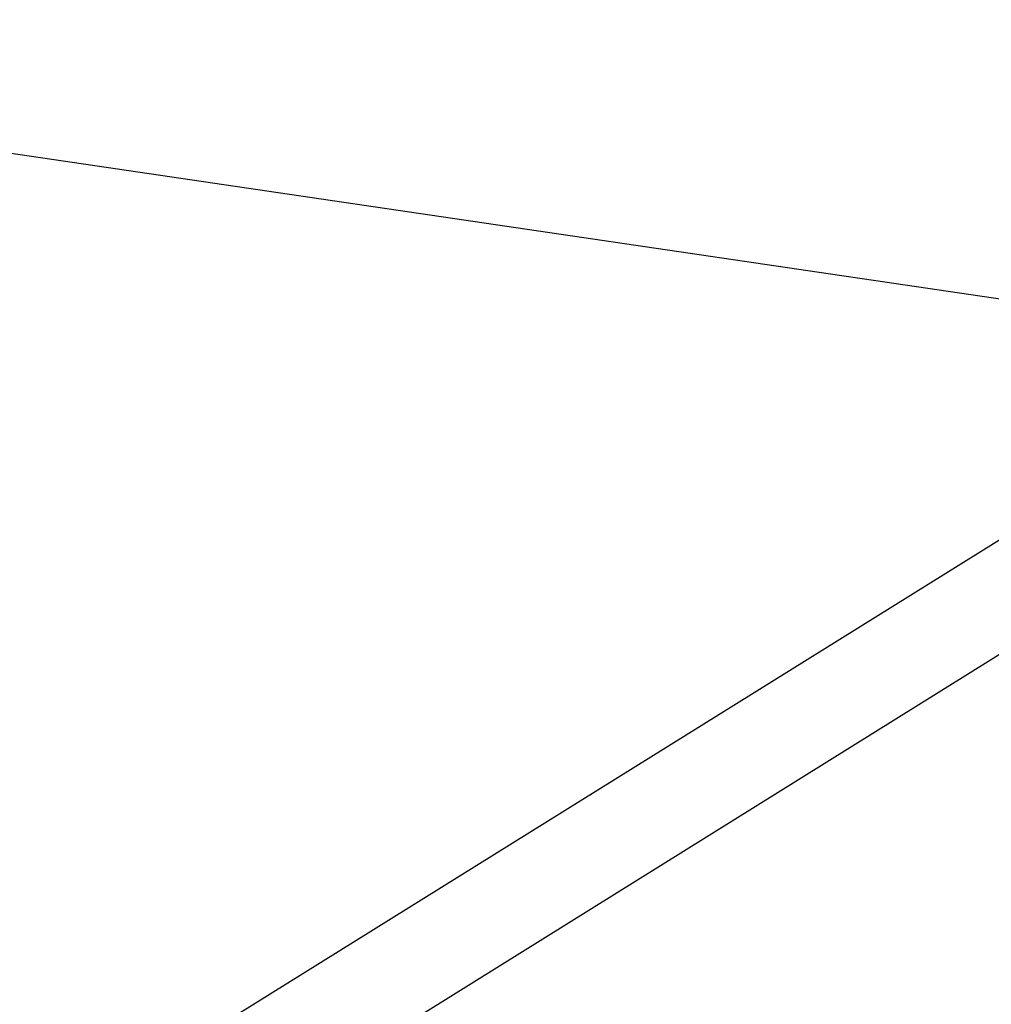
# Model space of a CAD drawing. Extents: x -219 to 381, y -9 to 31.
# Tile 178 of 256: x -0.61744 to -0.61356, y 18.25865 to 18.26258. Entities that reach past the tile are written whole.
import ezdxf

# ---------------------------------------------------------------- set-up
doc = ezdxf.new("R2010")
doc.units = 0
doc.header["$LTSCALE"] = 25.4
doc.layers.get('0').update_dxf_attribs({"color": 13, "linetype": 'CONTINUOUS'})

# ---------------------------------------------------------------- blocks, each defined once
blk = doc.blocks.new('IMPULSE-LED-S-8115_STL_1')
at = {"color": 250}
for p, q in [((-0.689485, 18.2132454, 217.2323456), (-0.367781, 18.4133987, 217.4510956)), ((-0.689485, 18.2132454, 217.2323456), (-0.367781, 18.4133987, 217.4510956)), ((-0.5284384, 18.3130093, 2.9797046), (-0.6892695, 18.2129002, 2.8703296)), ((-0.5284384, 18.3130093, 2.9797046), (-0.6892695, 18.2129002, 2.8703296)), ((-0.4818851, 18.2420883, 3.6852767), (-0.7282566, 18.2783489, 3.5657899)), ((-0.4818851, 18.2420883, 3.6852767), (-0.7282566, 18.2783489, 3.5657899))]:
    blk.add_line(p, q, dxfattribs=at)
mesh = blk.add_polyface(dxfattribs=at)
corners = [(-0.3096763, 18.326582, 4.6717348), (-0.617368, 18.1054935, 4.8904848), (-0.3751586, 18.4253769, 4.6630163)]
mesh.append_faces([[corners[k] for k in face] for face in [(0, 1, 2)]], dxfattribs={"color": 250})
mesh = blk.add_polyface(dxfattribs=at)
corners = [(-0.3096763, 18.326582, 4.6717348), (-0.5774714, 18.0519295, 4.8944073), (-0.617368, 18.1054935, 4.8904848)]
mesh.append_faces([[corners[k] for k in face] for face in [(0, 1, 2)]], dxfattribs={"color": 250})
mesh = blk.add_polyface(dxfattribs=at)
corners = [(-0.2610528, 18.2624454, 213.9636688), (-0.6274275, 18.1196251, 213.7385864), (-0.5570185, 18.0258884, 213.7449188)]
mesh.append_faces([[corners[k] for k in face] for face in [(0, 1, 2)]], dxfattribs={"color": 250})
mesh = blk.add_polyface(dxfattribs=at)
corners = [(-0.3936993, 18.1252499, 215.6494751), (-0.6201936, 18.109436, 215.75177), (-0.4950374, 18.2613811, 215.6392975)]
mesh.append_faces([[corners[k] for k in face] for face in [(0, 1, 2)]], dxfattribs={"color": 250})

msp = doc.modelspace()

# ---------------------------------------------------------------- block references
at = {"color": 0}
msp.add_blockref('IMPULSE-LED-S-8115_STL_1', (0, 0), dxfattribs=at)

doc.saveas('drawing.dxf')
